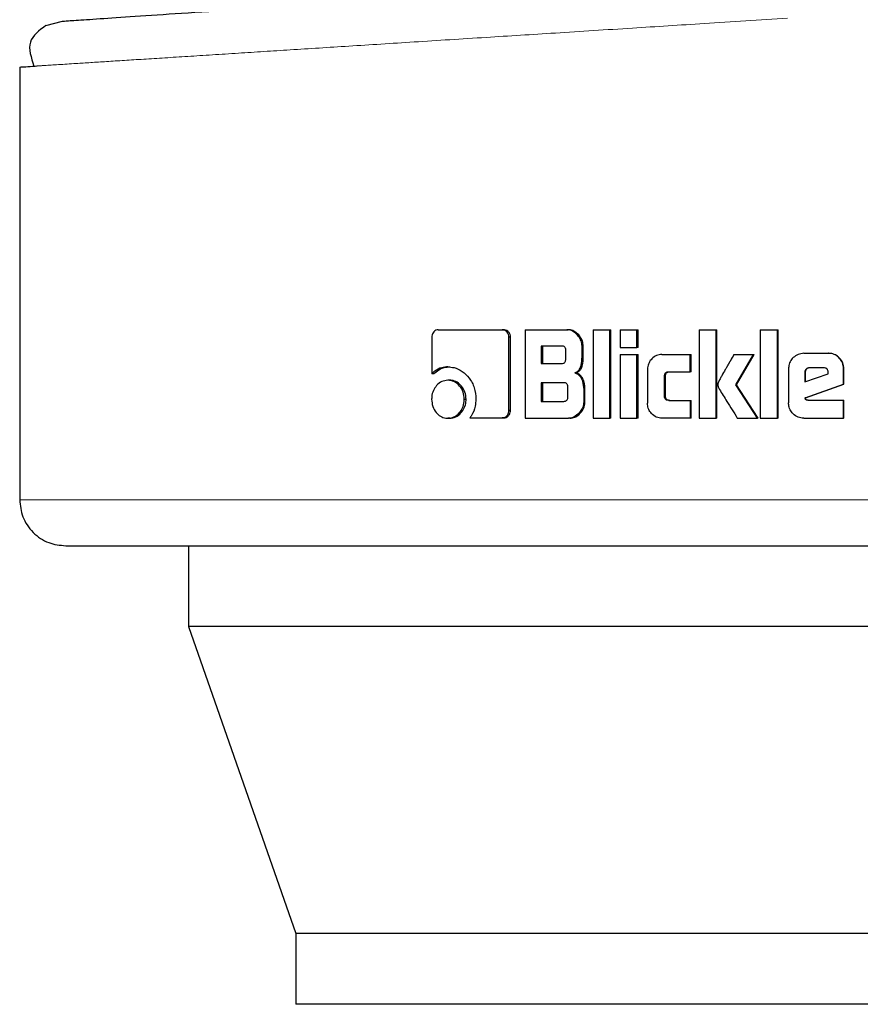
# Model space of a CAD drawing. Header units: millimetres. Extents: x 18 to 260, y 57 to 148.
# Tile 58 of 80: x 192.245 to 193.195, y 57.4 to 58.513. Entities that reach past the tile are written whole.
import ezdxf

# ---------------------------------------------------------------- set-up
doc = ezdxf.new("R2010")
doc.units = ezdxf.units.MM
doc.linetypes.add('PHANTOM', pattern=[12.7, 6.35, -1.27, 1.27, -1.27, 1.27, -1.27])

msp = doc.modelspace()

# ---------------------------------------------------------------- linework, layer by layer
at = {"color": 7, "linetype": 'Continuous', "lineweight": 25}
for p, q in [((192.2744, 58.5066), (192.2932, 58.5115)), ((192.2447, 58.4596), (192.2447, 57.9704)), ((192.7181, 58.1627), (192.7903, 58.1627)), ((192.7903, 58.1627), (192.7922, 58.1627)), ((192.8163, 58.1627), (192.8163, 58.0627)), ((192.8163, 58.1627), (192.8635, 58.1627)), ((192.8635, 58.1627), (192.865, 58.1627)), ((192.8932, 58.1627), (192.912, 58.1627)), ((192.8932, 58.1627), (192.8932, 58.0627)), ((192.912, 58.0627), (192.912, 58.1627)), ((192.912, 58.1627), (192.9133, 58.1627)), ((192.9133, 58.0627), (192.9133, 58.1627)), ((192.9238, 58.1627), (192.9238, 58.1427)), ((192.9238, 58.1627), (192.9428, 58.1627)), ((192.9428, 58.1427), (192.9428, 58.1627)), ((192.9428, 58.1627), (192.944, 58.1627)), ((192.944, 58.1427), (192.944, 58.1627)), ((193.013, 58.1627), (193.0325, 58.1627)), ((193.013, 58.1627), (193.013, 58.0627)), ((193.0325, 58.0627), (193.0325, 58.1627)), ((193.0325, 58.1627), (193.0333, 58.1627)), ((193.0333, 58.0627), (193.0333, 58.1627)), ((193.0821, 58.1627), (193.1019, 58.1627)), ((193.0821, 58.1627), (193.0821, 58.0627)), ((193.1019, 58.0627), (193.1019, 58.1627)), ((193.1019, 58.1627), (193.1025, 58.1627)), ((193.1025, 58.0627), (193.1025, 58.1627)), ((192.7108, 58.1542), (192.7108, 58.1129)), ((192.798, 58.0714), (192.798, 58.1542)), ((192.7998, 58.1542), (192.798, 58.1542)), ((192.7998, 58.0714), (192.7998, 58.1542)), ((192.8576, 58.1442), (192.8343, 58.1442)), ((192.8343, 58.1442), (192.8343, 58.1245)), ((192.836, 58.1442), (192.836, 58.1245)), ((192.8623, 58.1295), (192.8623, 58.1392)), ((192.8807, 58.1322), (192.8807, 58.1442)), ((192.8821, 58.1442), (192.8807, 58.1442)), ((192.8821, 58.1322), (192.8821, 58.1442)), ((192.9238, 58.1427), (192.9428, 58.1427)), ((192.944, 58.1427), (192.9428, 58.1427)), ((192.8821, 58.1322), (192.8807, 58.1322)), ((192.9238, 58.1346), (192.9238, 58.0627)), ((192.9238, 58.1346), (192.9428, 58.1346)), ((192.9428, 58.0627), (192.9428, 58.1346)), ((192.9428, 58.1346), (192.944, 58.1346)), ((192.944, 58.0627), (192.944, 58.1346)), ((192.9711, 58.1347), (193.003, 58.1347)), ((193.003, 58.1152), (193.003, 58.1347)), ((193.003, 58.1347), (193.004, 58.1347)), ((193.004, 58.1152), (193.004, 58.1347)), ((193.0524, 58.1346), (193.0746, 58.1346)), ((193.0547, 58.1004), (193.0746, 58.1346)), ((193.0555, 58.1004), (193.0753, 58.1346)), ((193.0746, 58.1346), (193.0753, 58.1346)), ((193.1315, 58.136), (193.1592, 58.136)), ((193.1592, 58.136), (193.1596, 58.136)), ((192.729, 58.1207), (192.7311, 58.1207)), ((192.8343, 58.1245), (192.8576, 58.1245)), ((192.9547, 58.1177), (192.9547, 58.0797)), ((193.1143, 58.1186), (193.1143, 58.0799)), ((193.154, 58.1197), (193.1378, 58.1197)), ((193.1765, 58.1012), (193.1765, 58.1186)), ((193.1768, 58.1186), (193.1765, 58.1186)), ((193.1768, 58.1012), (193.1768, 58.1186)), ((192.713, 58.1129), (192.7108, 58.1129)), ((192.731, 58.1056), (192.7289, 58.1056)), ((192.8724, 58.1139), (192.8739, 58.1139)), ((192.9739, 58.0877), (192.9739, 58.1102)), ((192.975, 58.1102), (192.9739, 58.1102)), ((192.975, 58.0877), (192.975, 58.1102)), ((192.9788, 58.1152), (193.003, 58.1152)), ((193.004, 58.1152), (193.003, 58.1152)), ((193.1326, 58.1147), (193.1326, 58.1039)), ((193.1326, 58.1147), (193.1331, 58.1147)), ((193.1326, 58.1039), (193.1591, 58.1128)), ((193.1331, 58.1147), (193.1331, 58.1039)), ((193.1591, 58.1128), (193.1591, 58.1145)), ((192.86, 58.1028), (192.8343, 58.1028)), ((192.8343, 58.1028), (192.8343, 58.0816)), ((192.836, 58.1028), (192.836, 58.0816)), ((192.8646, 58.0867), (192.8646, 58.0978)), ((192.8826, 58.0953), (192.8826, 58.0811)), ((192.884, 58.0953), (192.8826, 58.0953)), ((192.884, 58.0811), (192.884, 58.0953)), ((193.0555, 58.1004), (193.0547, 58.1004)), ((193.079, 58.0627), (193.0547, 58.1004)), ((193.0797, 58.0627), (193.0555, 58.1004)), ((193.1329, 58.0858), (193.1765, 58.1012)), ((193.1334, 58.0858), (193.1768, 58.1012)), ((193.1768, 58.1012), (193.1765, 58.1012)), ((192.7475, 58.0841), (192.7495, 58.0841)), ((192.975, 58.0877), (192.9739, 58.0877)), ((193.1334, 58.0858), (193.1329, 58.0858)), ((193.136, 58.083), (193.1765, 58.083)), ((193.1765, 58.0627), (193.1765, 58.083)), ((193.1765, 58.083), (193.1768, 58.083)), ((193.1768, 58.0627), (193.1768, 58.083)), ((192.8343, 58.0816), (192.86, 58.0816)), ((192.884, 58.0811), (192.8826, 58.0811)), ((192.9788, 58.0827), (193.003, 58.0827)), ((193.003, 58.0827), (193.003, 58.0627)), ((193.003, 58.0827), (193.004, 58.0827)), ((193.004, 58.0627), (193.004, 58.0827)), ((192.731, 58.0627), (192.7289, 58.0627)), ((192.7538, 58.0629), (192.7903, 58.0629)), ((192.7922, 58.0629), (192.7903, 58.0629)), ((192.7998, 58.0714), (192.798, 58.0714)), ((192.8163, 58.0627), (192.8653, 58.0627)), ((192.8669, 58.0627), (192.8653, 58.0627)), ((192.8932, 58.0627), (192.912, 58.0627)), ((192.9133, 58.0627), (192.912, 58.0627)), ((192.9238, 58.0627), (192.9428, 58.0627)), ((192.944, 58.0627), (192.9428, 58.0627)), ((193.003, 58.0627), (192.9711, 58.0627)), ((193.004, 58.0627), (193.003, 58.0627)), ((193.013, 58.0627), (193.0325, 58.0627)), ((193.0333, 58.0627), (193.0325, 58.0627)), ((193.0563, 58.0627), (193.079, 58.0627)), ((193.0797, 58.0627), (193.079, 58.0627)), ((193.0821, 58.0627), (193.1019, 58.0627)), ((193.1025, 58.0627), (193.1019, 58.0627)), ((193.1315, 58.0627), (193.1765, 58.0627)), ((193.1768, 58.0627), (193.1765, 58.0627)), ((192.4355, 57.9184), (192.4355, 57.8271)), ((193.9716, 57.8271), (192.4355, 57.8271)), ((192.4355, 57.8271), (192.557, 57.4801)), ((192.557, 57.4801), (192.557, 57.4001)), ((193.8306, 57.4801), (192.557, 57.4801)), ((193.8306, 57.4001), (192.557, 57.4001))]:
    msp.add_line(p, q, dxfattribs=at)
at = {"color": 8, "linetype": 'PHANTOM', "lineweight": 18}
msp.add_line((193.251, 57.9704), (192.2447, 57.9704), dxfattribs=at)
at = {"color": 7, "linetype": 'Continuous', "lineweight": 25}
for points, knots in [([(192.2932, 58.5115), (192.2945, 58.5116), (192.2972, 58.5118), (192.3183, 58.5132), (192.3517, 58.5155), (192.3981, 58.5186), (192.4566, 58.5225), (192.5263, 58.5272), (192.6063, 58.5325), (192.6955, 58.5385), (192.7925, 58.545), (192.896, 58.552), (193.0045, 58.5592), (193.0794, 58.5642), (193.1168, 58.5668)], [0, 0, 0, 0, 0.083258, 0.166487, 0.249769, 0.333057, 0.41633, 0.499664, 0.583014, 0.666352, 0.749752, 0.833163, 0.916555, 1, 1, 1, 1]), ([(192.2744, 58.5066), (192.2667, 58.501), (192.2512, 58.4895), (192.2576, 58.4703), (192.2608, 58.4606)], [0, 0, 0, 0, 0.496204, 1, 1, 1, 1]), ([(192.2447, 58.4596), (192.2454, 58.4597), (192.2466, 58.4597), (192.2583, 58.4605), (192.2621, 58.4607)], [0, 0, 0, 0, 0.670658, 1, 1, 1, 1]), ([(192.7181, 58.1627), (192.7171, 58.1626), (192.7153, 58.1624), (192.7131, 58.1606), (192.7115, 58.1582), (192.7109, 58.1559), (192.7108, 58.1545), (192.7108, 58.1542)], [0, 0, 0, 0, 0.237843, 0.478357, 0.691202, 0.914876, 1, 1, 1, 1]), ([(192.798, 58.1542), (192.7979, 58.1552), (192.7977, 58.1573), (192.7962, 58.1599), (192.7942, 58.1617), (192.7922, 58.1626), (192.7909, 58.1626), (192.7903, 58.1627)], [0, 0, 0, 0, 0.231926, 0.466639, 0.674288, 0.866864, 1, 1, 1, 1]), ([(192.7998, 58.1542), (192.7997, 58.1553), (192.7995, 58.1575), (192.7978, 58.1601), (192.7956, 58.162), (192.7936, 58.1626), (192.7924, 58.1626), (192.7922, 58.1627)], [0, 0, 0, 0, 0.245279, 0.493144, 0.705868, 0.934141, 1, 1, 1, 1]), ([(192.8807, 58.1442), (192.8805, 58.1462), (192.8801, 58.1502), (192.8766, 58.1559), (192.872, 58.1604), (192.867, 58.1625), (192.8644, 58.1626), (192.8635, 58.1627)], [0, 0, 0, 0, 0.211218, 0.417839, 0.697611, 0.89961, 1, 1, 1, 1]), ([(192.8821, 58.1442), (192.8819, 58.1462), (192.8815, 58.1502), (192.878, 58.156), (192.8734, 58.1604), (192.8685, 58.1625), (192.8659, 58.1626), (192.865, 58.1627)], [0, 0, 0, 0, 0.212464, 0.420108, 0.699928, 0.900846, 1, 1, 1, 1]), ([(192.8623, 58.1392), (192.8622, 58.1401), (192.8622, 58.1414), (192.8613, 58.1429), (192.8603, 58.1437), (192.859, 58.1442), (192.858, 58.1442), (192.8576, 58.1442)], [0, 0, 0, 0, 0.314528, 0.468281, 0.623084, 0.839785, 1, 1, 1, 1]), ([(192.8576, 58.1245), (192.8583, 58.1245), (192.8594, 58.1246), (192.8608, 58.1253), (192.8617, 58.1264), (192.8622, 58.1278), (192.8623, 58.1289), (192.8623, 58.1295)], [0, 0, 0, 0, 0.272523, 0.43616, 0.601194, 0.792514, 1, 1, 1, 1]), ([(192.8724, 58.1139), (192.8736, 58.1144), (192.8757, 58.1154), (192.8783, 58.1184), (192.8803, 58.1241), (192.8805, 58.1289), (192.8807, 58.1322)], [0, 0, 0, 0, 0.186506, 0.3433, 0.548845, 1, 1, 1, 1]), ([(192.8739, 58.1139), (192.8751, 58.1144), (192.8772, 58.1154), (192.8798, 58.1184), (192.8817, 58.124), (192.882, 58.1289), (192.8821, 58.1322)], [0, 0, 0, 0, 0.184847, 0.341644, 0.546626, 1, 1, 1, 1]), ([(192.9711, 58.1347), (192.969, 58.1345), (192.9647, 58.1341), (192.9596, 58.1303), (192.9561, 58.1254), (192.9548, 58.1209), (192.9547, 58.1183), (192.9547, 58.1177)], [0, 0, 0, 0, 0.246114, 0.494093, 0.706476, 0.932697, 1, 1, 1, 1]), ([(193.0524, 58.1346), (193.0511, 58.1323), (193.0497, 58.1298), (193.0481, 58.1271), (193.0478, 58.1265), (193.0474, 58.1258), (193.047, 58.1252), (193.0467, 58.1246), (193.0465, 58.1242), (193.0461, 58.1236), (193.0458, 58.123), (193.0455, 58.1224), (193.0452, 58.122), (193.045, 58.1215), (193.0447, 58.1211), (193.0445, 58.1207), (193.0442, 58.1201), (193.0436, 58.1191), (193.0417, 58.1159), (193.0394, 58.1118), (193.0371, 58.1077), (193.036, 58.1056), (193.0355, 58.1046), (193.0352, 58.104), (193.0349, 58.1034), (193.0345, 58.1022), (193.0343, 58.1012), (193.0343, 58.1004)], [0, 0, 0, 0, 0.2068508, 0.2197969, 0.2456434, 0.2585745, 0.2844271, 0.2973637, 0.3102948, 0.3232164, 0.3490807, 0.3620085, 0.3749363, 0.3878546, 0.4007941, 0.4137186, 0.4266581, 0.4525092, 0.5042178, 0.7110942, 0.8145233, 0.8662401, 0.8920997, 0.905035, 0.9179563, 0.9438369, 1, 1, 1, 1]), ([(193.1315, 58.136), (193.1293, 58.1357), (193.1249, 58.1353), (193.1195, 58.1315), (193.1157, 58.1266), (193.1144, 58.1221), (193.1143, 58.1194), (193.1143, 58.1186)], [0, 0, 0, 0, 0.242843, 0.487171, 0.701504, 0.919937, 1, 1, 1, 1]), ([(193.1765, 58.1186), (193.1763, 58.1209), (193.1758, 58.1253), (193.172, 58.1307), (193.1672, 58.1345), (193.1626, 58.1359), (193.1599, 58.1359), (193.1592, 58.136)], [0, 0, 0, 0, 0.2427861, 0.486983, 0.7008551, 0.9203892, 1, 1, 1, 1]), ([(193.1768, 58.1186), (193.1766, 58.1209), (193.1761, 58.1253), (193.1723, 58.1307), (193.1674, 58.1345), (193.1629, 58.1359), (193.1602, 58.1359), (193.1596, 58.136)], [0, 0, 0, 0, 0.244556, 0.490517, 0.705456, 0.924177, 1, 1, 1, 1]), ([(192.729, 58.1207), (192.7267, 58.1205), (192.7214, 58.1201), (192.7152, 58.117), (192.7119, 58.1139), (192.7108, 58.1129)], [0, 0, 0, 0, 0.350313, 0.792523, 1, 1, 1, 1]), ([(192.713, 58.1129), (192.7148, 58.1145), (192.7189, 58.1182), (192.7254, 58.1204), (192.7297, 58.1206), (192.7311, 58.1207)], [0, 0, 0, 0, 0.348287, 0.793343, 1, 1, 1, 1]), ([(192.729, 58.1207), (192.7313, 58.1205), (192.737, 58.1201), (192.7455, 58.1161), (192.7535, 58.1081), (192.7597, 58.0973), (192.7603, 58.0886), (192.7607, 58.0842)], [0, 0, 0, 0, 0.141665, 0.344217, 0.545947, 0.775199, 1, 1, 1, 1]), ([(193.1378, 58.1197), (193.1371, 58.1196), (193.1357, 58.1194), (193.134, 58.1182), (193.1329, 58.1167), (193.1327, 58.1154), (193.1326, 58.1148), (193.1326, 58.1147)], [0, 0, 0, 0, 0.2720206, 0.5193407, 0.7554338, 0.9650679, 1, 1, 1, 1]), ([(193.1383, 58.1197), (193.1376, 58.1196), (193.1362, 58.1195), (193.1346, 58.1183), (193.1335, 58.1168), (193.1332, 58.1155), (193.1331, 58.1148), (193.1331, 58.1147)], [0, 0, 0, 0, 0.2573223, 0.5051214, 0.7387168, 0.9507054, 1, 1, 1, 1]), ([(193.1591, 58.1145), (193.159, 58.1153), (193.1589, 58.1165), (193.1582, 58.118), (193.1572, 58.1189), (193.1558, 58.1196), (193.1547, 58.1196), (193.154, 58.1197)], [0, 0, 0, 0, 0.273317, 0.436333, 0.600608, 0.749642, 1, 1, 1, 1]), ([(192.7289, 58.1056), (192.7266, 58.1053), (192.7218, 58.1048), (192.7162, 58.1001), (192.7122, 58.094), (192.7107, 58.0884), (192.7106, 58.085), (192.7106, 58.0841)], [0, 0, 0, 0, 0.242985, 0.488106, 0.698164, 0.921102, 1, 1, 1, 1]), ([(192.7475, 58.0841), (192.7473, 58.0868), (192.7468, 58.0924), (192.7427, 58.099), (192.7374, 58.1037), (192.7325, 58.1054), (192.7297, 58.1055), (192.7289, 58.1056)], [0, 0, 0, 0, 0.243038, 0.488096, 0.699992, 0.923064, 1, 1, 1, 1]), ([(192.7495, 58.0841), (192.7493, 58.0868), (192.7488, 58.0923), (192.7448, 58.0989), (192.7396, 58.1037), (192.7347, 58.1054), (192.7318, 58.1055), (192.731, 58.1056)], [0, 0, 0, 0, 0.241003, 0.483988, 0.695733, 0.919685, 1, 1, 1, 1]), ([(192.8724, 58.1139), (192.8736, 58.1134), (192.8762, 58.1126), (192.8794, 58.1091), (192.8819, 58.1032), (192.8823, 58.0983), (192.8826, 58.0953)], [0, 0, 0, 0, 0.175769, 0.369284, 0.612788, 1, 1, 1, 1]), ([(192.884, 58.0953), (192.8838, 58.098), (192.8835, 58.1027), (192.8813, 58.1084), (192.8784, 58.1119), (192.8758, 58.1133), (192.8742, 58.1138), (192.8739, 58.1139)], [0, 0, 0, 0, 0.347323, 0.606088, 0.77912, 0.952766, 1, 1, 1, 1]), ([(192.9739, 58.1102), (192.974, 58.1109), (192.974, 58.112), (192.9747, 58.1135), (192.9757, 58.1145), (192.9771, 58.1151), (192.9782, 58.1152), (192.9788, 58.1152)], [0, 0, 0, 0, 0.2492405, 0.4120308, 0.5764051, 0.7639907, 1, 1, 1, 1]), ([(192.975, 58.1102), (192.9751, 58.1109), (192.9751, 58.1121), (192.9758, 58.1136), (192.9769, 58.1145), (192.9783, 58.1151), (192.9794, 58.1152), (192.9799, 58.1152)], [0, 0, 0, 0, 0.266511, 0.428039, 0.591014, 0.784531, 1, 1, 1, 1]), ([(192.8646, 58.0978), (192.8645, 58.0987), (192.8645, 58.1), (192.8636, 58.1015), (192.8626, 58.1024), (192.8613, 58.1028), (192.8604, 58.1028), (192.86, 58.1028)], [0, 0, 0, 0, 0.32095, 0.474036, 0.628192, 0.843726, 1, 1, 1, 1]), ([(193.0343, 58.1004), (193.0343, 58.1001), (193.0343, 58.0996), (193.0345, 58.0989), (193.0347, 58.0983), (193.0349, 58.0977), (193.0354, 58.0966), (193.0371, 58.0935), (193.0403, 58.0884), (193.047, 58.0776), (193.0524, 58.069), (193.0563, 58.0627)], [0, 0, 0, 0, 0.022903, 0.034363, 0.045814, 0.068745, 0.080189, 0.125991, 0.309268, 0.492423, 1, 1, 1, 1]), ([(192.7106, 58.0841), (192.7108, 58.0813), (192.7113, 58.0758), (192.7153, 58.0692), (192.7204, 58.0645), (192.7252, 58.0628), (192.7281, 58.0627), (192.7289, 58.0627)], [0, 0, 0, 0, 0.243075, 0.488354, 0.697769, 0.916624, 1, 1, 1, 1]), ([(192.7289, 58.0627), (192.7313, 58.0629), (192.736, 58.0635), (192.7418, 58.0681), (192.7459, 58.0742), (192.7474, 58.0798), (192.7475, 58.0832), (192.7475, 58.0841)], [0, 0, 0, 0, 0.242973, 0.488026, 0.701047, 0.919141, 1, 1, 1, 1]), ([(192.731, 58.0627), (192.7333, 58.0629), (192.738, 58.0635), (192.7438, 58.0681), (192.7478, 58.0741), (192.7494, 58.0797), (192.7495, 58.0831), (192.7495, 58.0841)], [0, 0, 0, 0, 0.2409992, 0.4840541, 0.6959996, 0.9153735, 1, 1, 1, 1]), ([(192.7607, 58.0842), (192.7605, 58.0815), (192.7601, 58.0749), (192.7571, 58.0677), (192.7544, 58.0638), (192.7538, 58.0629)], [0, 0, 0, 0, 0.351413, 0.854014, 1, 1, 1, 1]), ([(192.86, 58.0816), (192.8607, 58.0817), (192.8617, 58.0818), (192.8631, 58.0825), (192.864, 58.0835), (192.8645, 58.085), (192.8646, 58.0861), (192.8646, 58.0867)], [0, 0, 0, 0, 0.266563, 0.429032, 0.593071, 0.790474, 1, 1, 1, 1]), ([(192.9788, 58.0827), (192.978, 58.0828), (192.9767, 58.0829), (192.9753, 58.0838), (192.9744, 58.0848), (192.974, 58.0862), (192.974, 58.0872), (192.9739, 58.0877)], [0, 0, 0, 0, 0.324375, 0.475713, 0.626724, 0.831185, 1, 1, 1, 1]), ([(192.9799, 58.0827), (192.979, 58.0828), (192.9777, 58.0829), (192.9763, 58.0838), (192.9755, 58.0849), (192.9751, 58.0863), (192.975, 58.0873), (192.975, 58.0877)], [0, 0, 0, 0, 0.334779, 0.484785, 0.634602, 0.846411, 1, 1, 1, 1]), ([(193.136, 58.083), (193.1355, 58.083), (193.1347, 58.0831), (193.1339, 58.0834), (193.1335, 58.0838), (193.133, 58.0846), (193.133, 58.0853), (193.1329, 58.0858)], [0, 0, 0, 0, 0.334968, 0.463207, 0.562647, 0.662419, 1, 1, 1, 1]), ([(193.1365, 58.083), (193.136, 58.083), (193.1353, 58.083), (193.1345, 58.0833), (193.134, 58.0837), (193.1335, 58.0845), (193.1334, 58.0853), (193.1334, 58.0858)], [0, 0, 0, 0, 0.289902, 0.426935, 0.53711, 0.648253, 1, 1, 1, 1]), ([(192.8826, 58.0811), (192.8824, 58.0791), (192.8819, 58.075), (192.8784, 58.0693), (192.8738, 58.0649), (192.8688, 58.0628), (192.8662, 58.0627), (192.8653, 58.0627)], [0, 0, 0, 0, 0.212307, 0.418104, 0.699491, 0.905954, 1, 1, 1, 1]), ([(192.8669, 58.0627), (192.8688, 58.0629), (192.8726, 58.0633), (192.8779, 58.0671), (192.882, 58.0722), (192.8839, 58.0774), (192.884, 58.0802), (192.884, 58.0811)], [0, 0, 0, 0, 0.21366, 0.427751, 0.70305, 0.907259, 1, 1, 1, 1]), ([(192.9711, 58.0627), (192.9689, 58.0629), (192.9645, 58.0634), (192.9593, 58.0674), (192.9558, 58.0724), (192.9548, 58.0768), (192.9547, 58.0792), (192.9547, 58.0797)], [0, 0, 0, 0, 0.254591, 0.510666, 0.728408, 0.945236, 1, 1, 1, 1]), ([(193.1315, 58.0627), (193.1292, 58.0629), (193.1248, 58.0633), (193.1194, 58.0672), (193.1157, 58.0721), (193.1144, 58.0766), (193.1143, 58.0793), (193.1143, 58.0799)], [0, 0, 0, 0, 0.246547, 0.494885, 0.706894, 0.924834, 1, 1, 1, 1]), ([(192.7903, 58.0629), (192.7913, 58.063), (192.7932, 58.0632), (192.7955, 58.065), (192.7973, 58.0674), (192.7979, 58.0697), (192.798, 58.071), (192.798, 58.0714)], [0, 0, 0, 0, 0.2374187, 0.4774865, 0.6928708, 0.9182124, 1, 1, 1, 1]), ([(192.7922, 58.0629), (192.7932, 58.063), (192.7953, 58.0633), (192.7977, 58.0654), (192.7993, 58.0678), (192.7997, 58.07), (192.7998, 58.0712), (192.7998, 58.0714)], [0, 0, 0, 0, 0.267636, 0.51359, 0.736633, 0.951849, 1, 1, 1, 1]), ([(192.2447, 57.9704), (192.2454, 57.9639), (192.2464, 57.9538), (192.2529, 57.9417), (192.2596, 57.9333), (192.268, 57.9266), (192.2801, 57.9201), (192.2902, 57.9191), (192.2967, 57.9184)], [0, 0, 0, 0, 0.239456, 0.368363, 0.499998, 0.631642, 0.760548, 1, 1, 1, 1]), ([(192.2967, 57.9184), (192.2981, 57.9184), (192.301, 57.9184), (192.3238, 57.9184), (192.359, 57.9184), (192.4065, 57.9184), (192.4641, 57.9184), (192.5296, 57.9184), (192.601, 57.9184), (192.6837, 57.9184), (192.7773, 57.9184), (192.8802, 57.9184), (192.9799, 57.9184), (193.0749, 57.9184), (193.1644, 57.9184), (193.2228, 57.9184), (193.251, 57.9184)], [0, 0, 0, 0, 0.079464, 0.158317, 0.235969, 0.311889, 0.385617, 0.456775, 0.525075, 0.590319, 0.671985, 0.748283, 0.819301, 0.88324, 0.943491, 1, 1, 1, 1])]:
    msp.add_open_spline(points, degree=3, knots=knots, dxfattribs=at)
at = {"color": 8, "linetype": 'PHANTOM', "lineweight": 18}
msp.add_open_spline([(192.2621, 58.4607), (192.2654, 58.4609), (192.2752, 58.4616), (192.3034, 58.4633), (192.3419, 58.4658), (192.3841, 58.4685), (192.4339, 58.4716), (192.4896, 58.4752), (192.5507, 58.4791), (192.617, 58.4833), (192.691, 58.488), (192.7693, 58.493), (192.8519, 58.4982), (192.9345, 58.5035), (193.0223, 58.509), (193.0816, 58.5128), (193.1132, 58.5148)], degree=3, knots=[0, 0, 0, 0, 0.04866, 0.144301, 0.213641, 0.284262, 0.356163, 0.429349, 0.496644, 0.566616, 0.639265, 0.714592, 0.783455, 0.857282, 0.924024, 1, 1, 1, 1], dxfattribs=at)

doc.saveas('drawing.dxf')
